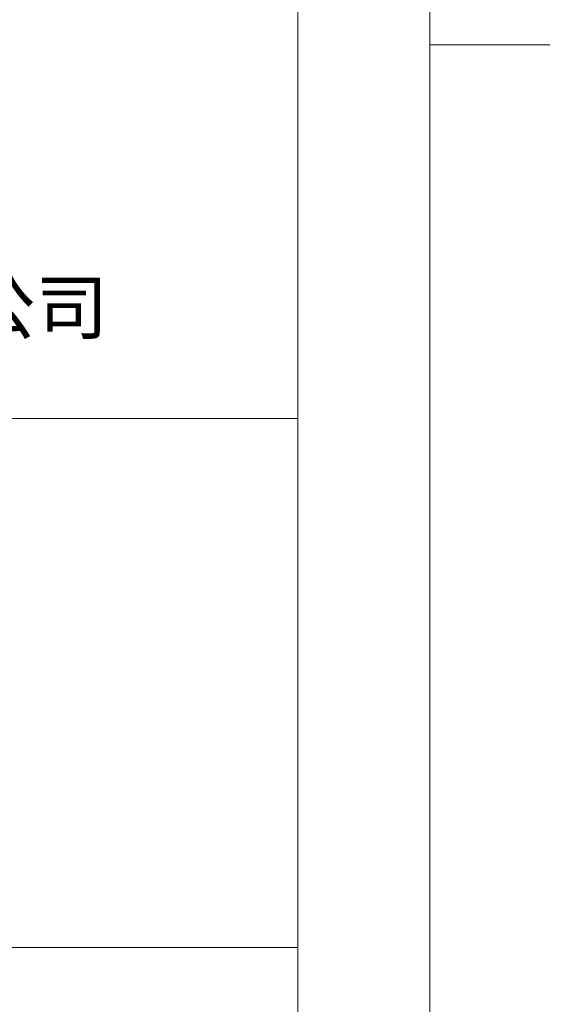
# Model space of a CAD drawing. Header units: millimetres. Extents: x -2031 to 1277, y -458 to 5880.
# Tile 37 of 61: x 166 to 388, y 2779 to 3197. Entities that reach past the tile are written whole.
import ezdxf

# ---------------------------------------------------------------- set-up
doc = ezdxf.new("R2010")
doc.units = ezdxf.units.MM
doc.header["$LTSCALE"] = 5
for name, color, linetype, lineweight in [('1轮廓实线层', 7, 'Continuous', 18), ('2细线层', 4, 'Continuous', 13), ('6文字层', 3, 'Continuous', 13), ('图框层', 7, 'Continuous', 18)]:
    doc.layers.add(name, color=color, linetype=linetype, lineweight=lineweight)
doc.styles.add('仿宋体', font='txt')

# ---------------------------------------------------------------- blocks, each defined once
blk = doc.blocks.new('ZwmFrameMain_A4^_^无分区图框^_^portrait')
at = {"layer": '1轮廓实线层'}
blk.add_line((180, 287), (180, 0), dxfattribs=at)
at = {"layer": '2细线层'}
blk.add_line((185, 292), (185, -5), dxfattribs=at)
blk = doc.blocks.new('ZwmFrameMain_2_A4^_^无分区图框^_^portrait')
at = {"layer": '2细线层'}
for p in [(-25, -5), (185, 292)]:
    blk.add_line(p, (-25, 292), dxfattribs=at)

msp = doc.modelspace()

# ---------------------------------------------------------------- linework, layer by layer
at = {"layer": '2细线层', "color": 6, "linetype": 'Continuous'}
for p, q in [((-277.483, 3027.506), (284.117, 3027.506)), ((-839.083, 2802.866), (284.117, 2802.866))]:
    msp.add_line(p, q, dxfattribs=at)

# ---------------------------------------------------------------- block references
at = {"layer": '图框层'}
for name, p, xscale, yscale, zscale in [('ZwmFrameMain_A4^_^无分区图框^_^portrait', (-1737.643, 2600.69), 11.232, 11.232, 11.232), ('ZwmFrameMain_2_A4^_^无分区图框^_^portrait', (394.277, 2555.33), 2.160000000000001, 2.160000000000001, 2.160000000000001)]:
    msp.add_blockref(name, p, dxfattribs=dict(at, xscale=xscale, yscale=yscale, zscale=zscale))

# ---------------------------------------------------------------- texts
at = {"layer": '6文字层', "color": 4, "linetype": 'Continuous', "insert": (4.343, 3073.421), "char_height": 22.464, "width": 619.89345, "attachment_point": 5, "style": '仿宋体'}
msp.add_mtext('芜湖藦卡机器人科技有限公司', dxfattribs=at)

doc.saveas('drawing.dxf')
